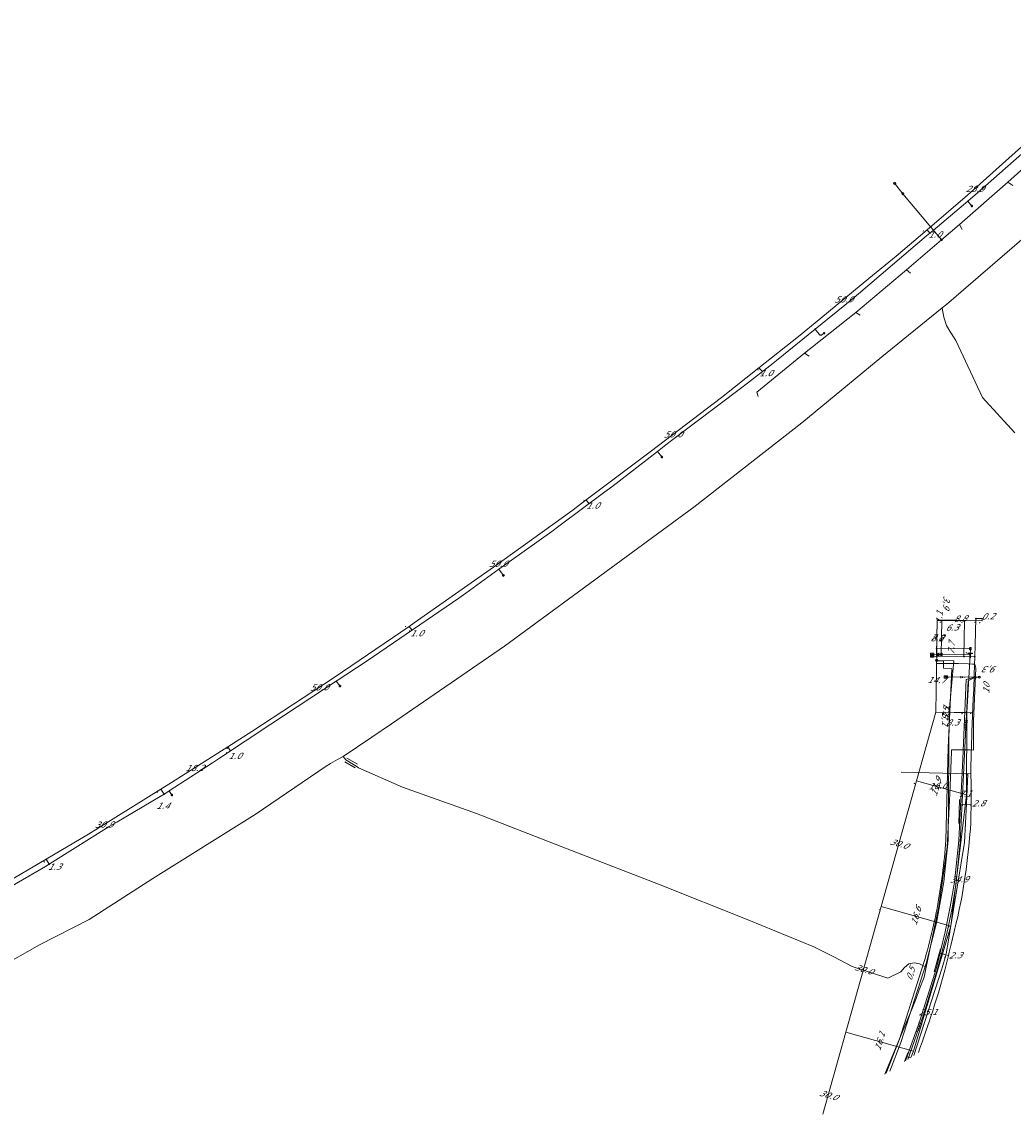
# Model space of a CAD drawing. Header units: metres. Extents: x 124576 to 133557, y 395865 to 402386.
# Tile 32 of 256: x 125584 to 125812, y 397308 to 397559. Entities that reach past the tile are written whole.
import ezdxf
from ezdxf.enums import TextEntityAlignment as Align

# ---------------------------------------------------------------- set-up
doc = ezdxf.new("R2010")
doc.units = ezdxf.units.M
doc.header["$MEASUREMENT"] = 0
for name, color, linetype, lineweight, true_color in [('LG_Datatransport_KPN_BV', 3, 'Continuous', 13, 0x00ff00), ('LG_Gas_Lage_Druk_Enexis_Netbeheer_BV', 7, 'Continuous', 13, 0xffdc7d), ('LG_Gas_Lage_Druk_P_Enexis_Netbeheer_BV', 7, 'Continuous', 13, 0xffdc7d), ('LG_Laag_Spanning_Enexis_Netbeheer_BV', 7, 'Continuous', 13, 0x960000), ('LG_Laag_Spanning_Gemeente_Tilburg_Ruimtelijke_Uitvoering', 7, 'Continuous', 13, 0x960000), ('LG_Riool_Onder_Druk_Gemeente_Tilburg_Ruimtelijke_Uitvoering', 7, 'Continuous', 13, 0x800080), ('LG_Riool_Vrij_Verval_Gemeente_Tilburg_Ruimtelijke_Uitvoering', 7, 'Continuous', 13, 0xca00a0), ('LG_unet-4_Brabant_Water', 5, 'Continuous', 13, 0x0000ff)]:
    doc.layers.add(name, color=color, linetype=linetype, lineweight=lineweight, true_color=true_color)
for name, color, linetype, lineweight in [('LG_Datatransport_P_KPN_BV', 7, 'Continuous', 0), ('LG_Laag_Spanning_P_Enexis_Netbeheer_BV', 7, 'Continuous', 0), ('LG_n00003_Spitters_Electrotechniek_BV', 7, 'Continuous', 13), ('LG_overig_P_Gemeente_Tilburg_Ruimtelijke_Uitvoering', 7, 'Continuous', 0), ('LG_Riool_Onder_Druk_P_Gemeente_Tilburg_Ruimtelijke_Uitvoering', 7, 'Continuous', 0), ('LG_Riool_Vrij_Verval_P_Gemeente_Tilburg_Ruimtelijke_Uitvoering', 7, 'Continuous', 0), ('MV_Datatransport', 7, 'Continuous', 0), ('MV_Gas_Lage_Druk', 7, 'Continuous', 0), ('MV_Gas_Lage_Druk_lijn', 7, 'Continuous', 0), ('MV_Gas_Lage_Druk_pijl', 7, 'Continuous', 0), ('MV_Laag_Spanning', 7, 'Continuous', 0), ('MV_Laag_Spanning_lijn', 7, 'Continuous', 0), ('MV_Laag_Spanning_pijl', 7, 'Continuous', 0), ('MV_unet-4', 7, 'Continuous', 0)]:
    doc.layers.add(name, color=color, linetype=linetype, lineweight=lineweight)
doc.styles.add('Klic_Annotatie', font='verdanai.ttf', dxfattribs={"oblique": 20, "height": 1.4})
doc.styles.add('Style-Arial Narrow', font='ARIALN.TTF')

# ---------------------------------------------------------------- blocks, each defined once
blk = doc.blocks.new('Mof')
at = {"layer": 'LG_Laag_Spanning_P_Enexis_Netbeheer_BV'}
h = blk.add_hatch(color=256, dxfattribs=at)
edge = h.paths.add_edge_path()
edge.add_arc((0, 0), 2, 0, 360)
blk = doc.blocks.new('DeliveryPoint')
at = {"layer": 'LG_Laag_Spanning_P_Enexis_Netbeheer_BV', "flags": 128}
blk.add_lwpolyline([(-3.7, -2.5), (3.8, -2.5), (3.8, 2.5), (-3.7, 2.5), (-3.7, -2.5)], close=True, dxfattribs=at)
blk.add_lwpolyline([(-3.7, 2.5), (-3.7, 2.2), (0, 0), (3.8, 2.2)], dxfattribs=at)
blk = doc.blocks.new('Streetlight')
at = {"layer": 'LG_Laag_Spanning_P_Enexis_Netbeheer_BV'}
for p, q in [((-1.8, 1.8), (-1.1, 1.1)), ((0, 2.5), (0, 1.5)), ((1.8, 1.8), (1.1, 1.1)), ((-1.1, -1.1), (-1.8, -1.8)), ((0, -1.5), (0, -2.5)), ((1.1, -1.1), (1.8, -1.8))]:
    blk.add_line(p, q, dxfattribs=at)
at = {"layer": 'LG_Laag_Spanning_P_Enexis_Netbeheer_BV', "flags": 128}
for points in [[(-2.5, 0), (-1.5, 0)], [(1.5, 0), (2.5, 0)]]:
    blk.add_lwpolyline(points, dxfattribs=at)
at = {"layer": 'LG_Laag_Spanning_P_Enexis_Netbeheer_BV'}
blk.add_circle((0, 0), 1.5, dxfattribs=at)
blk = doc.blocks.new('Eindkap')
at = {"layer": 'LG_Gas_Lage_Druk_P_Enexis_Netbeheer_BV', "flags": 128}
blk.add_lwpolyline([(-0.8, -2.5), (1.7, -2.5), (1.7, 2.5), (-0.8, 2.5), (-2, 1.2), (-2, -1.2), (-0.8, -2.5)], close=True, dxfattribs=at)
blk = doc.blocks.new('DeliveryPoint_1')
at = {"layer": 'LG_Gas_Lage_Druk_P_Enexis_Netbeheer_BV', "flags": 128}
blk.add_lwpolyline([(-3.8, -2.5), (3.8, -2.5), (3.8, 2.5), (-3.8, 2.5), (-3.8, -2.5)], close=True, dxfattribs=at)
blk.add_lwpolyline([(-3.8, 2.5), (-3.8, 2.2), (0, 0), (3.8, 2.2)], dxfattribs=at)
blk = doc.blocks.new('Aftakzadel')
at = {"layer": 'LG_Gas_Lage_Druk_P_Enexis_Netbeheer_BV', "flags": 128}
blk.add_lwpolyline([(3, 3.1, 0.414214), (1, 1.1), (1, -6.4), (-1, -6.4), (-1, 1.1, 0.414214), (-3, 3.1), (-5.5, 3.1), (-5.5, 4.1), (-3, 4.1, -0.414214), (0, 1.1, -0.414214), (3, 4.1), (5.5, 4.1), (5.5, 3.1), (3, 3.1)], format="xyb", close=True, dxfattribs=at)
blk = doc.blocks.new('Verloopstuk')
at = {"layer": 'LG_Gas_Lage_Druk_P_Enexis_Netbeheer_BV', "lineweight": 30, "flags": 128}
for points in [[(-3, 0), (-7.6, -2.3), (-7.6, 2.3), (-3, 0)], [(-3, 0), (1.6, -2.3), (1.5, 2.3), (-3, 0)]]:
    blk.add_lwpolyline(points, close=True, dxfattribs=at)
at = {"layer": 'LG_Gas_Lage_Druk_P_Enexis_Netbeheer_BV', "color": 7, "linetype": 'Continuous', "style": 'Style-Arial Narrow'}
blk.add_text('G', height=3.5, dxfattribs=at).set_placement((-3.1, 2.6), align=Align.MIDDLE_CENTER)
blk = doc.blocks.new('m_pijl')
at = {"layer": 'MV_Laag_Spanning_pijl'}
blk.add_hatch(color=7, dxfattribs=at).paths.add_polyline_path([(-1, -0.3), (-1, 0), (-1, 0.3), (0, 0)])
at = {"layer": 'MV_Laag_Spanning_pijl', "flags": 128}
blk.add_lwpolyline([(-1, 0), (-1, 0.3), (0, 0), (-1, -0.3), (-1, 0)], close=True, dxfattribs=at)
blk = doc.blocks.new('m_pijl_2')
at = {"layer": 'MV_Gas_Lage_Druk_pijl'}
blk.add_hatch(color=7, dxfattribs=at).paths.add_polyline_path([(-1, -0.3), (-1, 0), (-1, 0.3), (0, 0)])
at = {"layer": 'MV_Gas_Lage_Druk_pijl', "flags": 128}
blk.add_lwpolyline([(-1, 0), (-1, 0.3), (0, 0), (-1, -0.3), (-1, 0)], close=True, dxfattribs=at)
blk = doc.blocks.new('Onbekend')
at = {"layer": 'LG_Riool_Onder_Druk_P_Gemeente_Tilburg_Ruimtelijke_Uitvoering'}
blk.add_hatch(color=256, dxfattribs=at).paths.add_polyline_path([(-0.3, -1.1, -0.262633), (0.2, 0.2), (0.6, 0.5, 0.379827), (0.7, 1.3), (0.7, 1.3, 0.228508), (0, 1.5), (0, 1.5, 0.459053), (-0.8, 0.8), (-1.3, 0.9, -0.414214), (-0.1, 2, -0.243799), (1.1, 1.5, -0.379827), (0.9, 0.1), (0.5, -0.2, 0.262633), (0.2, -1.1), (-0.2, -1.1)])
blk.add_circle((0, 0), 2.5, dxfattribs=at)
at = {"layer": 'LG_Riool_Onder_Druk_P_Gemeente_Tilburg_Ruimtelijke_Uitvoering', "extrusion": (0, 0, -1)}
blk.add_solid([(0.3, -2.1), (-0.2, -2.1), (0.3, -1.5), (-0.2, -1.5)], dxfattribs=at)
blk = doc.blocks.new('PuntVanLevering')
at = {"layer": 'LG_Riool_Vrij_Verval_P_Gemeente_Tilburg_Ruimtelijke_Uitvoering', "flags": 128}
blk.add_lwpolyline([(-3.8, -2.5), (3.8, -2.5), (3.8, 2.5), (-3.8, 2.5), (-3.8, -2.5)], close=True, dxfattribs=at)
blk.add_lwpolyline([(-3.8, 2.5), (-3.8, 2.2), (0, 0), (3.8, 2.2)], dxfattribs=at)
blk = doc.blocks.new('Onbekend_2')
at = {"layer": 'LG_Riool_Vrij_Verval_P_Gemeente_Tilburg_Ruimtelijke_Uitvoering'}
blk.add_hatch(color=256, dxfattribs=at).paths.add_polyline_path([(-0.3, -1.1, -0.262633), (0.2, 0.2), (0.6, 0.5, 0.379827), (0.7, 1.3), (0.7, 1.3, 0.228508), (0, 1.5), (0, 1.5, 0.459053), (-0.8, 0.8), (-1.3, 0.9, -0.414214), (-0.1, 2, -0.243799), (1.1, 1.5, -0.379827), (0.9, 0.1), (0.5, -0.2, 0.262633), (0.2, -1.1), (-0.2, -1.1)])
blk.add_circle((0, 0), 2.5, dxfattribs=at)
at = {"layer": 'LG_Riool_Vrij_Verval_P_Gemeente_Tilburg_Ruimtelijke_Uitvoering', "extrusion": (0, 0, -1)}
blk.add_solid([(0.3, -2.1), (-0.2, -2.1), (0.3, -1.5), (-0.2, -1.5)], dxfattribs=at)
blk = doc.blocks.new('Onbekend_1')
at = {"layer": 'LG_overig_P_Gemeente_Tilburg_Ruimtelijke_Uitvoering'}
blk.add_hatch(color=256, dxfattribs=at).paths.add_polyline_path([(-0.3, -1.1, -0.262633), (0.2, 0.2), (0.6, 0.5, 0.379827), (0.7, 1.3), (0.7, 1.3, 0.228508), (0, 1.5), (0, 1.5, 0.459053), (-0.8, 0.8), (-1.3, 0.9, -0.414214), (-0.1, 2, -0.243799), (1.1, 1.5, -0.379827), (0.9, 0.1), (0.5, -0.2, 0.262633), (0.2, -1.1), (-0.2, -1.1)])
blk.add_circle((0, 0), 2.5, dxfattribs=at)
at = {"layer": 'LG_overig_P_Gemeente_Tilburg_Ruimtelijke_Uitvoering', "extrusion": (0, 0, -1)}
blk.add_solid([(0.3, -2.1), (-0.2, -2.1), (0.3, -1.5), (-0.2, -1.5)], dxfattribs=at)
blk = doc.blocks.new('Onbekend_3')
at = {"layer": 'LG_Datatransport_P_KPN_BV'}
blk.add_hatch(color=256, dxfattribs=at).paths.add_polyline_path([(-0.3, -1.1, -0.262633), (0.2, 0.2), (0.6, 0.5, 0.379827), (0.7, 1.3), (0.7, 1.3, 0.228508), (0, 1.5), (0, 1.5, 0.459053), (-0.8, 0.8), (-1.3, 0.9, -0.414214), (-0.1, 2, -0.243799), (1.1, 1.5, -0.379827), (0.9, 0.1), (0.5, -0.2, 0.262633), (0.2, -1.1), (-0.2, -1.1)])
blk.add_circle((0, 0), 2.5, dxfattribs=at)
at = {"layer": 'LG_Datatransport_P_KPN_BV', "extrusion": (0, 0, -1)}
blk.add_solid([(0.3, -2.1), (-0.2, -2.1), (0.3, -1.5), (-0.2, -1.5)], dxfattribs=at)

msp = doc.modelspace()

# ---------------------------------------------------------------- linework, layer by layer
at = {"layer": 'LG_Datatransport_KPN_BV', "flags": 128}
msp.add_lwpolyline([(125794.11, 397412.24), (125798.01, 397412.17), (125796.95, 397400.47), (125796.74, 397370.91), (125795.74, 397361.36), (125794.05, 397351.9), (125791.68, 397342.58), (125785.87, 397324.42), (125783.32, 397317.86)], dxfattribs=at)
at = {"layer": 'LG_Gas_Lage_Druk_Enexis_Netbeheer_BV'}
for p, q in [((125795.15, 397413.61), (125793.06, 397413.65)), ((125801.78, 397413.5), (125795.15, 397413.61))]:
    msp.add_line(p, q, dxfattribs=at)
at = {"layer": 'LG_Gas_Lage_Druk_Enexis_Netbeheer_BV', "flags": 128}
msp.add_lwpolyline([(125788.18, 397321), (125788.75, 397322.43), (125797.34, 397351.18), (125800.92, 397381.34), (125800.99, 397400.24), (125801.78, 397413.5), (125801.86, 397414.93)], dxfattribs=at)
at = {"layer": 'LG_Laag_Spanning_Enexis_Netbeheer_BV'}
for p, q in [((125801.24, 397517.77), (125802.17, 397516.66)), ((125729.96, 397460.29), (125730.95, 397459)), ((125693.51, 397433.18), (125694.53, 397431.76)), ((125800.35, 397413.12), (125793.05, 397413.24)), ((125802.85, 397413.08), (125800.35, 397413.12)), ((125656.12, 397407.45), (125656.96, 397406.37)), ((125617.73, 397382.24), (125618.35, 397381.29))]:
    msp.add_line(p, q, dxfattribs=at)
at = {"layer": 'LG_Laag_Spanning_Enexis_Netbeheer_BV', "flags": 128}
for points in [[(125616.54, 397381.48), (125617.39, 397382.02), (125617.73, 397382.24), (125627.65, 397388.69), (125629.32, 397389.79), (125641.1, 397397.56), (125656.12, 397407.45), (125663.02, 397412), (125664.68, 397413.12), (125684.28, 397426.57), (125685.91, 397427.72), (125693.51, 397433.18), (125705.66, 397441.9), (125707.27, 397443.08), (125717.82, 397450.95), (125719.42, 397452.16), (125729.96, 397460.29), (125731.88, 397461.78), (125733.47, 397462.99), (125749.03, 397474.76), (125750.61, 397475.98), (125755.74, 397479.97), (125757.3, 397481.21), (125766.18, 397488.4), (125774.61, 397495.22), (125776.15, 397496.5), (125791.79, 397509.79), (125792.55, 397510.44), (125793.32, 397511.08), (125801.24, 397517.77), (125801.87, 397518.3), (125801.24, 397517.77), (125801.87, 397518.3), (125803.38, 397519.6), (125813.65, 397528.65)], [(125792.55, 397510.44), (125793.32, 397511.08), (125801.24, 397517.77), (125801.87, 397518.3), (125803.38, 397519.6), (125813.65, 397528.65), (125814.39, 397529.31)], [(125792.55, 397510.44), (125793.32, 397511.08), (125801.24, 397517.77), (125801.87, 397518.3), (125803.38, 397519.6), (125813.65, 397528.65)], [(125590.14, 397365.41), (125590.99, 397365.93), (125603.97, 397374.06), (125605.68, 397375.1), (125615.69, 397380.97), (125616.54, 397381.48), (125617.39, 397382.02), (125617.73, 397382.24), (125627.65, 397388.69), (125617.73, 397382.24), (125627.65, 397388.69), (125629.32, 397389.79), (125641.1, 397397.56), (125656.12, 397407.45), (125663.02, 397412), (125656.12, 397407.45), (125663.02, 397412), (125664.68, 397413.12), (125684.28, 397426.57), (125685.91, 397427.72), (125693.51, 397433.18), (125705.66, 397441.9), (125693.51, 397433.18), (125705.66, 397441.9), (125707.27, 397443.08), (125717.82, 397450.95), (125719.42, 397452.16), (125729.96, 397460.29), (125731.88, 397461.78), (125729.96, 397460.29), (125731.88, 397461.78), (125733.47, 397462.99), (125749.03, 397474.76), (125750.61, 397475.98), (125755.74, 397479.97), (125757.3, 397481.21), (125766.18, 397488.4), (125774.61, 397495.22), (125766.18, 397488.4), (125774.61, 397495.22), (125776.15, 397496.5), (125791.79, 397509.79), (125792.55, 397510.44)], [(125616.54, 397381.48), (125617.39, 397382.02), (125617.73, 397382.24), (125627.65, 397388.69), (125629.32, 397389.79), (125641.1, 397397.56), (125656.12, 397407.45), (125663.02, 397412), (125664.68, 397413.12), (125684.28, 397426.57), (125685.91, 397427.72), (125693.51, 397433.18), (125705.66, 397441.9), (125707.27, 397443.08), (125717.82, 397450.95), (125719.42, 397452.16), (125729.96, 397460.29), (125731.88, 397461.78), (125733.47, 397462.99), (125749.03, 397474.76), (125750.61, 397475.98), (125755.74, 397479.97), (125757.3, 397481.21), (125766.18, 397488.4), (125774.61, 397495.22), (125776.15, 397496.5), (125791.79, 397509.79), (125792.55, 397510.44)], [(125766.18, 397488.4), (125766.74, 397487.69), (125767.17, 397487.13)], [(125767.17, 397487.13), (125767.2, 397487.09), (125767.26, 397487.04), (125767.34, 397487.01), (125767.6, 397487.03), (125767.79, 397487.12), (125768.24, 397487.45)], [(125789.91, 397322.11), (125790.26, 397323.09), (125790.75, 397324.47), (125791.23, 397325.85), (125791.7, 397327.22), (125792.37, 397329.19), (125792.77, 397330.43), (125793.19, 397331.71), (125793.61, 397333.04), (125794.48, 397335.81), (125795.97, 397341.05), (125796.27, 397342.24), (125796.79, 397344.43), (125796.98, 397345.22), (125797.35, 397346.74), (125798.13, 397349.93), (125798.53, 397351.61), (125798.95, 397353.34), (125799.3, 397355.01), (125799.62, 397356.64), (125799.92, 397358.24), (125800.19, 397359.81), (125800.44, 397361.34), (125800.87, 397364.22), (125801.05, 397365.6), (125801.21, 397366.93), (125801.34, 397368.22), (125801.49, 397369.57), (125801.74, 397372.22), (125801.85, 397373.53), (125801.95, 397374.83), (125802.05, 397380.49), (125802.03, 397382.67), (125802.01, 397383.81), (125801.95, 397386.2), (125801.96, 397386.96), (125801.97, 397387.75), (125801.98, 397388.56), (125802, 397389.4), (125802.04, 397391.15), (125802.07, 397392.06), (125802.1, 397393), (125802.17, 397394.95), (125802.2, 397395.84), (125802.34, 397399.55), (125802.51, 397403.5), (125802.6, 397405.57), (125802.64, 397406.71), (125802.68, 397407.89), (125802.72, 397409.11), (125802.85, 397413.08), (125802.94, 397415.8), (125803.12, 397421.86)], [(125789.91, 397322.11), (125790.26, 397323.09), (125790.75, 397324.47), (125791.23, 397325.85), (125791.7, 397327.22), (125792.37, 397329.19), (125792.77, 397330.43), (125793.19, 397331.71), (125793.61, 397333.04), (125794.48, 397335.81), (125795.97, 397341.05), (125796.27, 397342.24), (125796.79, 397344.43), (125796.98, 397345.22), (125797.35, 397346.74), (125798.13, 397349.93), (125798.53, 397351.61), (125798.95, 397353.34), (125799.3, 397355.01), (125799.62, 397356.64), (125799.92, 397358.24), (125800.19, 397359.81), (125800.44, 397361.34), (125800.87, 397364.22), (125801.05, 397365.6), (125801.21, 397366.93), (125801.34, 397368.22), (125801.49, 397369.57), (125801.74, 397372.22), (125801.85, 397373.53), (125801.95, 397374.83), (125802.05, 397380.49), (125802.03, 397382.67), (125802.01, 397383.81), (125801.95, 397386.2), (125801.96, 397386.96), (125801.97, 397387.75), (125801.98, 397388.56), (125802, 397389.4), (125802.04, 397391.15), (125802.07, 397392.06), (125802.1, 397393), (125802.17, 397394.95), (125802.2, 397395.84), (125802.34, 397399.55), (125802.51, 397403.5), (125802.6, 397405.57), (125802.64, 397406.71), (125802.68, 397407.89), (125802.72, 397409.11), (125802.85, 397413.08), (125802.94, 397415.8), (125803.12, 397421.86)], [(125789.91, 397322.11), (125790.26, 397323.09), (125790.75, 397324.47), (125791.23, 397325.85), (125791.7, 397327.22), (125792.37, 397329.19), (125792.77, 397330.43), (125793.19, 397331.71), (125793.61, 397333.04), (125794.48, 397335.81), (125795.97, 397341.05), (125796.27, 397342.24), (125796.79, 397344.43), (125796.98, 397345.22), (125797.35, 397346.74), (125798.13, 397349.93), (125798.53, 397351.61), (125798.95, 397353.34), (125799.3, 397355.01), (125799.62, 397356.64), (125799.92, 397358.24), (125800.19, 397359.81), (125800.44, 397361.34), (125800.87, 397364.22), (125801.05, 397365.6), (125801.21, 397366.93), (125801.34, 397368.22), (125801.49, 397369.57), (125801.74, 397372.22), (125801.85, 397373.53), (125801.95, 397374.83), (125802.05, 397380.49), (125802.03, 397382.67), (125802.01, 397383.81), (125801.95, 397386.2), (125801.96, 397386.96), (125801.97, 397387.75), (125801.98, 397388.56), (125802, 397389.4), (125802.04, 397391.15), (125802.07, 397392.06), (125802.1, 397393), (125802.17, 397394.95), (125802.2, 397395.84), (125802.34, 397399.55), (125802.51, 397403.5), (125802.6, 397405.57), (125802.64, 397406.71), (125802.68, 397407.89), (125802.72, 397409.11), (125802.85, 397413.08), (125802.94, 397415.8), (125803.12, 397421.86)], [(125501.99, 397316.79), (125502.8, 397317.21), (125502.87, 397317.25), (125511.68, 397321.93), (125518.92, 397325.78), (125520.68, 397326.72), (125520.76, 397326.77), (125529.76, 397331.59), (125538.84, 397336.46), (125547.53, 397341.12), (125552.82, 397343.95), (125554.56, 397344.92), (125557.21, 397346.43), (125563.85, 397350.22), (125573.09, 397355.49), (125574.82, 397356.49), (125578.69, 397358.74), (125589.28, 397364.9), (125590.14, 397365.41), (125590.99, 397365.93), (125603.97, 397374.06), (125605.68, 397375.1), (125615.69, 397380.97), (125616.54, 397381.48)], [(125590.14, 397365.41), (125590.99, 397365.93), (125603.97, 397374.06), (125605.68, 397375.1), (125615.69, 397380.97), (125616.54, 397381.48)], [(125501.99, 397316.79), (125502.8, 397317.21), (125502.87, 397317.25), (125511.68, 397321.93), (125518.92, 397325.78), (125520.68, 397326.72), (125520.76, 397326.77), (125529.76, 397331.59), (125538.84, 397336.46), (125547.53, 397341.12), (125552.82, 397343.95), (125554.56, 397344.92), (125557.21, 397346.43), (125563.85, 397350.22), (125573.09, 397355.49), (125574.82, 397356.49), (125578.69, 397358.74), (125589.28, 397364.9), (125590.14, 397365.41)], [(125501.99, 397316.79), (125502.8, 397317.21), (125502.87, 397317.25), (125511.68, 397321.93), (125518.92, 397325.78), (125520.68, 397326.72), (125520.76, 397326.77), (125529.76, 397331.59), (125538.84, 397336.46), (125547.53, 397341.12), (125552.82, 397343.95), (125554.56, 397344.92), (125557.21, 397346.43), (125563.85, 397350.22), (125573.09, 397355.49), (125574.82, 397356.49), (125578.69, 397358.74), (125589.28, 397364.9), (125590.14, 397365.41)]]:
    msp.add_lwpolyline(points, dxfattribs=at)
at = {"layer": 'LG_Laag_Spanning_Gemeente_Tilburg_Ruimtelijke_Uitvoering', "flags": 128}
msp.add_lwpolyline([(125802.91, 397408.36), (125800.89, 397407.87), (125800.1, 397389.63), (125799.21, 397370.85), (125798.16, 397361.28), (125797.2, 397355.6), (125796.08, 397349.86), (125794.04, 397341.61), (125790.21, 397329.39), (125786.95, 397320.2)], dxfattribs=at)
at = {"layer": 'LG_n00003_Spitters_Electrotechniek_BV'}
for p, q in [((125796.32, 397494.03), (125814.19, 397509.48)), ((125796.32, 397494.03), (125814.19, 397509.48)), ((125781.47, 397482.02), (125795.37, 397493.27)), ((125781.47, 397482.02), (125795.37, 397493.27)), ((125781.47, 397482.02), (125795.37, 397493.27)), ((125795.37, 397493.27), (125796.32, 397494.03)), ((125795.37, 397493.27), (125796.32, 397494.03)), ((125795.37, 397493.27), (125795.38, 397493.18)), ((125795.38, 397493.18), (125795.71, 397491.17)), ((125795.71, 397491.17), (125796.38, 397489.24)), ((125796.38, 397489.24), (125797.37, 397487.52)), ((125797.37, 397487.52), (125797.41, 397487.46)), ((125797.41, 397487.46), (125798.49, 397485.76)), ((125798.49, 397485.76), (125804.59, 397472.68)), ((125763.11, 397466.82), (125781.47, 397482.02)), ((125763.11, 397466.82), (125781.47, 397482.02)), ((125763.11, 397466.82), (125781.47, 397482.02)), ((125804.59, 397472.68), (125812.05, 397464.58)), ((125738.28, 397447.43), (125763.11, 397466.82)), ((125738.28, 397447.43), (125763.11, 397466.82)), ((125738.28, 397447.43), (125763.11, 397466.82)), ((125720.41, 397434.33), (125738.28, 397447.43)), ((125720.41, 397434.33), (125738.28, 397447.43)), ((125720.41, 397434.33), (125738.28, 397447.43)), ((125694.79, 397415.55), (125720.41, 397434.33)), ((125694.79, 397415.55), (125720.41, 397434.33)), ((125694.79, 397415.55), (125720.41, 397434.33)), ((125668.82, 397397.64), (125694.79, 397415.55)), ((125668.82, 397397.64), (125694.79, 397415.55)), ((125668.82, 397397.64), (125694.79, 397415.55)), ((125794.58, 397411.51), (125794.03, 397411.52)), ((125798.59, 397411.56), (125794.58, 397411.51)), ((125798.69, 397411.55), (125798.59, 397411.56)), ((125799.1, 397411.5), (125798.69, 397411.55)), ((125801.33, 397411.44), (125799.1, 397411.5)), ((125802.29, 397411.38), (125801.33, 397411.44)), ((125802.9, 397411.41), (125802.29, 397411.38)), ((125802.56, 397398.27), (125803.06, 397410.43)), ((125803.06, 397410.43), (125802.9, 397411.41)), ((125664.31, 397394.6), (125668.82, 397397.64)), ((125664.31, 397394.6), (125668.82, 397397.64)), ((125664.31, 397394.6), (125668.82, 397397.64)), ((125802.52, 397391.62), (125802.56, 397398.27)), ((125657.68, 397390.13), (125664.31, 397394.6)), ((125657.68, 397390.13), (125664.31, 397394.6)), ((125664.31, 397394.6), (125657.68, 397390.13)), ((125797.49, 397391.22), (125797.51, 397391.72)), ((125797.51, 397391.72), (125797.62, 397391.71)), ((125797.62, 397391.71), (125798.07, 397391.69)), ((125798.07, 397391.69), (125801.81, 397391.69)), ((125801.81, 397391.69), (125802.52, 397391.62)), ((125654.79, 397388.51), (125656.43, 397389.5)), ((125654.79, 397388.51), (125656.43, 397389.5)), ((125654.79, 397388.51), (125656.43, 397389.5)), ((125656.43, 397389.5), (125654.79, 397388.51)), ((125656.43, 397389.5), (125657.68, 397390.13)), ((125656.43, 397389.5), (125657.68, 397390.13)), ((125657.68, 397390.13), (125656.43, 397389.5)), ((125657.68, 397390.13), (125658.31, 397389.37)), ((125658.31, 397389.37), (125657.68, 397390.13)), ((125658.31, 397389.37), (125660.72, 397387.97)), ((125660.72, 397387.97), (125658.31, 397389.37)), ((125660.97, 397388.4), (125658.56, 397389.8)), ((125797.14, 397381.6), (125797.49, 397391.22)), ((125637.48, 397376.82), (125653.82, 397387.92)), ((125653.82, 397387.92), (125637.48, 397376.82)), ((125653.82, 397387.92), (125654.79, 397388.51)), ((125653.82, 397387.92), (125654.79, 397388.51)), ((125654.79, 397388.51), (125653.82, 397387.92)), ((125660.47, 397387.53), (125658.06, 397388.94)), ((125660.72, 397387.97), (125661.25, 397387.52)), ((125661.25, 397387.52), (125660.72, 397387.97)), ((125661.25, 397387.52), (125671.34, 397383.08)), ((125671.34, 397383.08), (125661.25, 397387.52)), ((125671.34, 397383.08), (125688.38, 397377.09)), ((125688.38, 397377.09), (125671.34, 397383.08)), ((125796.47, 397369.31), (125797.14, 397381.6)), ((125613.93, 397362.13), (125637.48, 397376.82)), ((125637.48, 397376.82), (125613.93, 397362.13)), ((125688.38, 397377.09), (125707.82, 397369.5)), ((125707.82, 397369.5), (125688.38, 397377.09)), ((125707.82, 397369.5), (125730.2, 397360.8)), ((125730.2, 397360.8), (125707.82, 397369.5)), ((125794.62, 397355.7), (125796.47, 397369.31)), ((125599.3, 397352.71), (125613.93, 397362.13)), ((125613.93, 397362.13), (125599.3, 397352.71)), ((125730.2, 397360.8), (125750.9, 397352.53)), ((125750.9, 397352.53), (125730.2, 397360.8)), ((125791.71, 397341.76), (125794.62, 397355.7)), ((125587.95, 397346.89), (125599.3, 397352.71)), ((125599.3, 397352.71), (125587.95, 397346.89)), ((125750.9, 397352.53), (125765.89, 397346.39)), ((125765.89, 397346.39), (125750.9, 397352.53)), ((125578.46, 397341.5), (125587.95, 397346.89)), ((125587.95, 397346.89), (125578.46, 397341.5)), ((125765.89, 397346.39), (125770.43, 397344.11)), ((125770.43, 397344.11), (125765.89, 397346.39)), ((125770.43, 397344.11), (125774.69, 397341.91)), ((125774.69, 397341.91), (125770.43, 397344.11)), ((125774.69, 397341.91), (125782.88, 397339.21)), ((125782.88, 397339.21), (125774.69, 397341.91)), ((125785.82, 397340.7), (125786.7, 397341.67)), ((125786.7, 397341.67), (125785.82, 397340.7)), ((125786.7, 397341.67), (125787.67, 397342.5)), ((125787.67, 397342.5), (125786.7, 397341.67)), ((125787.67, 397342.5), (125788.97, 397342.71)), ((125788.97, 397342.71), (125787.67, 397342.5)), ((125788.97, 397342.71), (125790.11, 397342.47)), ((125790.11, 397342.47), (125788.97, 397342.71)), ((125790.11, 397342.47), (125791.56, 397341.82)), ((125791.56, 397341.82), (125790.11, 397342.47)), ((125791.71, 397341.76), (125791.23, 397339.47)), ((125791.23, 397339.47), (125791.71, 397341.76)), ((125791.23, 397339.47), (125791.71, 397341.76)), ((125791.56, 397341.82), (125791.71, 397341.76)), ((125791.71, 397341.76), (125791.56, 397341.82)), ((125782.88, 397339.21), (125785.82, 397340.7)), ((125785.82, 397340.7), (125782.88, 397339.21)), ((125791.23, 397339.47), (125790.09, 397336.52)), ((125790.09, 397336.52), (125791.23, 397339.47)), ((125790.09, 397336.52), (125791.23, 397339.47)), ((125790.09, 397336.52), (125789.42, 397334.51)), ((125789.42, 397334.51), (125790.09, 397336.52)), ((125789.42, 397334.51), (125790.09, 397336.52)), ((125789.42, 397334.51), (125788.58, 397332.61)), ((125788.58, 397332.61), (125789.42, 397334.51)), ((125788.58, 397332.61), (125789.42, 397334.51)), ((125788.58, 397332.61), (125782.18, 397317.12)), ((125782.18, 397317.12), (125788.58, 397332.61)), ((125782.18, 397317.12), (125788.58, 397332.61))]:
    msp.add_line(p, q, dxfattribs=at)
at = {"layer": 'LG_Riool_Onder_Druk_Gemeente_Tilburg_Ruimtelijke_Uitvoering'}
for p, q in [((125802.91, 397408.36), (125796.28, 397408.43)), ((125799.64, 397408.61), (125799.63, 397408.16)), ((125800.04, 397408.53), (125800.03, 397408.23)), ((125800.44, 397408.44), (125800.43, 397408.3)), ((125801.29, 397398.34), (125800.42, 397398.38)), ((125801.21, 397397.95), (125800.47, 397397.98)), ((125801.13, 397397.55), (125800.51, 397397.58)), ((125801.05, 397397.15), (125800.56, 397397.18)), ((125800.96, 397396.75), (125800.6, 397396.77)), ((125800.89, 397396.36), (125800.65, 397396.37)), ((125800.79, 397395.96), (125800.69, 397395.97)), ((125790.76, 397328.64), (125789.94, 397328.93)), ((125789.6, 397326.5), (125789.5, 397326.54)), ((125789.8, 397326.85), (125789.57, 397326.93)), ((125789.99, 397327.21), (125789.65, 397327.33)), ((125790.18, 397327.57), (125789.72, 397327.73)), ((125790.38, 397327.93), (125789.79, 397328.13)), ((125790.57, 397328.28), (125789.87, 397328.53))]:
    msp.add_line(p, q, dxfattribs=at)
at = {"layer": 'LG_Riool_Onder_Druk_Gemeente_Tilburg_Ruimtelijke_Uitvoering', "flags": 128}
for points in [[(125802.91, 397408.36), (125800.89, 397407.87), (125800.1, 397389.63), (125799.21, 397370.85), (125798.16, 397361.28), (125797.2, 397355.6), (125796.08, 397349.86), (125794.04, 397341.61), (125790.21, 397329.39), (125786.95, 397320.2)], [(125802.91, 397408.36), (125800.89, 397407.87), (125800.1, 397389.63), (125799.21, 397370.85), (125798.16, 397361.28), (125797.2, 397355.6), (125796.08, 397349.86), (125794.04, 397341.61), (125790.21, 397329.39), (125786.95, 397320.2)], [(125802.91, 397408.36), (125801.3, 397407.52), (125800.41, 397389.05), (125799.52, 397370.41), (125798.56, 397361.14), (125797.63, 397355.33), (125796.41, 397349.44), (125794.2, 397341.07), (125792.4, 397335.04), (125790.98, 397330.58), (125787.47, 397320.54)], [(125803.91, 397408.38), (125802.91, 397408.36), (125801.3, 397407.52), (125800.41, 397389.05), (125799.52, 397370.41), (125798.56, 397361.14), (125797.63, 397355.33), (125796.41, 397349.44), (125794.2, 397341.07), (125792.4, 397335.04), (125790.98, 397330.58), (125787.48, 397320.54)]]:
    msp.add_lwpolyline(points, dxfattribs=at)
at = {"layer": 'LG_Riool_Vrij_Verval_Gemeente_Tilburg_Ruimtelijke_Uitvoering'}
for p, q in [((125811.58, 397521.4), (125810.41, 397522.16)), ((125786.32, 397519.5), (125784.43, 397521.9)), ((125795.2, 397508.91), (125786.32, 397519.5)), ((125799.92, 397511.25), (125799.36, 397512.43)), ((125795.2, 397508.91), (125787.14, 397502.01)), ((125787.14, 397502.01), (125775.51, 397492.2)), ((125787.14, 397502.01), (125788.06, 397501.24)), ((125775.51, 397492.2), (125763.72, 397482.85)), ((125775.51, 397492.2), (125776.49, 397491.62)), ((125763.72, 397482.85), (125752.75, 397473.87)), ((125763.72, 397482.85), (125764.76, 397482.14)), ((125752.75, 397473.87), (125753.1, 397472.87)), ((125796.21, 397408.43), (125803.91, 397408.38))]:
    msp.add_line(p, q, dxfattribs=at)
at = {"layer": 'LG_Riool_Vrij_Verval_Gemeente_Tilburg_Ruimtelijke_Uitvoering', "flags": 128}
msp.add_lwpolyline([(125847.9, 397559.01), (125843.78, 397554.48), (125832.67, 397543.1), (125822.23, 397532.73), (125810.41, 397522.16), (125799.36, 397512.42), (125795.2, 397508.91)], dxfattribs=at)
at = {"layer": 'LG_unet-4_Brabant_Water', "flags": 128}
for points in [[(125794.1, 397412.17), (125795.7, 397412.14), (125795.67, 397410.44), (125797.58, 397410.32)], [(125797.58, 397410.32), (125796.72, 397392.2), (125796.19, 397370.9), (125796.12, 397369.92), (125796.04, 397368.93), (125795.95, 397367.95), (125795.86, 397366.97), (125795.76, 397365.99), (125795.65, 397365.01), (125795.54, 397364.03), (125795.42, 397363.05), (125795.29, 397362.07), (125795.15, 397361.09), (125795, 397360.12), (125794.85, 397359.14), (125794.69, 397358.17), (125794.53, 397357.19), (125794.35, 397356.22), (125794.17, 397355.25), (125793.98, 397354.28), (125793.79, 397353.32), (125793.58, 397352.35), (125793.37, 397351.39), (125793.16, 397350.43), (125792.93, 397349.46), (125792.7, 397348.51), (125792.46, 397347.55), (125792.22, 397346.59), (125791.96, 397345.64), (125791.7, 397344.69), (125791.43, 397343.74), (125791.16, 397342.79), (125785.55, 397325.16), (125782.51, 397317.34)]]:
    msp.add_lwpolyline(points, dxfattribs=at)
at = {"layer": 'MV_Gas_Lage_Druk_lijn'}
for p, q in [((125795.28, 397421.41), (125795.15, 397413.61)), ((125789.46, 397384.55), (125793.9, 397400.37))]:
    msp.add_line(p, q, dxfattribs=at)
at = {"layer": 'MV_Gas_Lage_Druk_pijl'}
for p, q in [((125794.18, 397421.43), (125794.06, 397413.63)), ((125794.18, 397421.43), (125795.28, 397421.41)), ((125793.9, 397400.37), (125794.16, 397415.07)), ((125794.16, 397415.07), (125801.86, 397414.93)), ((125793.9, 397400.37), (125800.99, 397400.24)), ((125781.35, 397355.67), (125789.46, 397384.55)), ((125789.46, 397384.55), (125800.92, 397381.34)), ((125773.25, 397326.78), (125781.35, 397355.67)), ((125781.35, 397355.67), (125797.34, 397351.18)), ((125767.96, 397307.95), (125773.25, 397326.78)), ((125773.25, 397326.78), (125788.75, 397322.43))]:
    msp.add_line(p, q, dxfattribs=at)
at = {"layer": 'MV_Laag_Spanning_lijn'}
for p, q in [((125803.16, 397421.89), (125804.59, 397421.84)), ((125800.49, 397421.32), (125800.35, 397413.12)), ((125803.08, 397421.39), (125804.58, 397421.36)), ((125799.32, 397380.29), (125799.18, 397374.79)), ((125794.98, 397345.96), (125793.55, 397340.65)), ((125787.44, 397322.05), (125786.71, 397320.05))]:
    msp.add_line(p, q, dxfattribs=at)
at = {"layer": 'MV_Laag_Spanning_pijl'}
for p, q in [((125792.55, 397510.44), (125791.88, 397511.23)), ((125804.55, 397421.34), (125804.55, 397421.82)), ((125672.86, 397420.05), (125673.49, 397419.27)), ((125794.18, 397421.43), (125794.05, 397413.23)), ((125794.18, 397421.43), (125800.49, 397421.32)), ((125794.28, 397421.54), (125803.08, 397421.39)), ((125793.9, 397400.37), (125802.32, 397400.22)), ((125785.93, 397386.55), (125801.93, 397386.2)), ((125800.95, 397379.27), (125801.28, 397386.16)), ((125616.54, 397381.48), (125615.82, 397382.65)), ((125799.36, 397379.19), (125802.05, 397379.06)), ((125590.14, 397365.41), (125589.45, 397366.57)), ((125794.75, 397344.99), (125796.79, 397344.45)), ((125787.12, 397321.2), (125787.99, 397320.88))]:
    msp.add_line(p, q, dxfattribs=at)
at = {"layer": 'MV_Laag_Spanning_pijl', "flags": 128}
for points in [[(125791.88, 397511.23), (125801.19, 397519.16), (125813.57, 397530.28)], [(125791.88, 397511.23), (125784.76, 397505.18), (125778.49, 397500), (125767.49, 397490.92), (125762.31, 397486.7), (125753.24, 397479.51)], [(125753.24, 397479.51), (125744.63, 397472.69), (125728.22, 397460.2), (125713.53, 397449.13)], [(125753.24, 397479.51), (125753.94, 397478.8), (125754.12, 397478.63)], [(125713.53, 397449.13), (125710.23, 397446.65), (125692.24, 397433.69), (125674.01, 397420.84), (125672.86, 397420.05)], [(125713.53, 397449.13), (125714.13, 397448.33), (125714.19, 397448.24)], [(125672.86, 397420.05), (125655.62, 397408.31), (125636.73, 397395.91), (125631.2, 397392.4)], [(125631.2, 397392.4), (125618.29, 397384.18), (125615.82, 397382.65)], [(125631.2, 397392.4), (125631.74, 397391.55), (125631.82, 397391.43)], [(125589.45, 397366.57), (125599.17, 397372.32), (125615.82, 397382.65)], [(125796.27, 397344.72), (125800.52, 397370.36), (125800.95, 397379.27)], [(125589.45, 397366.57), (125579.57, 397360.72), (125556.13, 397347.16), (125546.11, 397341.64)], [(125788.86, 397321.43), (125795.39, 397341.58), (125796.22, 397344.53)]]:
    msp.add_lwpolyline(points, dxfattribs=at)

# ---------------------------------------------------------------- block references
at = {"layer": 'LG_Datatransport_P_KPN_BV', "xscale": 0.1, "yscale": 0.1, "zscale": 0.1}
msp.add_blockref('Onbekend_3', (125794.11, 397412.24), dxfattribs=at)
at = {"layer": 'LG_Gas_Lage_Druk_P_Enexis_Netbeheer_BV', "xscale": 0.1, "yscale": 0.1, "zscale": 0.1}
for name, p, rotation in [('Eindkap', (125801.86, 397414.93), 3), ('DeliveryPoint_1', (125793.06, 397413.65), 181), ('Aftakzadel', (125801.78, 397413.5), 1)]:
    msp.add_blockref(name, p, dxfattribs=dict(at, rotation=rotation))
at = {"layer": 'LG_Gas_Lage_Druk_P_Enexis_Netbeheer_BV', "color": 7, "linetype": 'Continuous', "xscale": 0.1, "yscale": 0.1, "zscale": 0.1, "rotation": 1}
msp.add_blockref('Verloopstuk', (125795.15, 397413.61), dxfattribs=at)
at = {"layer": 'LG_Laag_Spanning_P_Enexis_Netbeheer_BV', "xscale": 0.1, "yscale": 0.1, "zscale": 0.1}
for name, p in [('Mof', (125801.24, 397517.77)), ('Mof', (125766.18, 397488.4)), ('Mof', (125767.17, 397487.13)), ('Streetlight', (125768.24, 397487.45)), ('Mof', (125729.96, 397460.29)), ('Mof', (125693.51, 397433.18)), ('Mof', (125800.35, 397413.12)), ('Mof', (125802.85, 397413.08)), ('Mof', (125656.12, 397407.45)), ('Mof', (125617.73, 397382.24))]:
    msp.add_blockref(name, p, dxfattribs=at)
at = {"layer": 'LG_Laag_Spanning_P_Enexis_Netbeheer_BV'}
for name, p, xscale, yscale, zscale, rotation in [('Streetlight', (125802.17, 397516.66), 0.1, 0.1, 0.1, 50), ('Mof', (125792.55, 397510.44), 0.1, 0.1, 0.1, 359), ('Streetlight', (125730.95, 397459), 0.1, 0.1, 0.1, 52.00000000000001), ('Streetlight', (125694.53, 397431.76), 0.1, 0.1, 0.1, 54.00000000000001), ('Mof', (125803.12, 397421.86), 0.09999999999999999, 0.09999999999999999, 0.09999999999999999, 354.0000000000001), ('Mof', (125803.12, 397421.86), 0.09999999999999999, 0.09999999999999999, 0.09999999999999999, 354.0000000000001), ('DeliveryPoint', (125793.05, 397413.24), 0.1, 0.1, 0.1, 181), ('Streetlight', (125656.96, 397406.37), 0.1, 0.1, 0.1, 52.00000000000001), ('Mof', (125616.54, 397381.48), 0.1, 0.1, 0.1, 359), ('Streetlight', (125618.35, 397381.29), 0.1, 0.1, 0.1, 56.99999999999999), ('Mof', (125590.14, 397365.41), 0.1, 0.1, 0.1, 359)]:
    msp.add_blockref(name, p, dxfattribs=dict(at, xscale=xscale, yscale=yscale, zscale=zscale, rotation=rotation))
at = {"layer": 'LG_overig_P_Gemeente_Tilburg_Ruimtelijke_Uitvoering', "xscale": 0.1, "yscale": 0.1, "zscale": 0.1}
msp.add_blockref('Onbekend_1', (125802.91, 397408.36), dxfattribs=at)
at = {"layer": 'LG_Riool_Onder_Druk_P_Gemeente_Tilburg_Ruimtelijke_Uitvoering', "xscale": 0.1, "yscale": 0.1, "zscale": 0.1}
msp.add_blockref('Onbekend', (125803.91, 397408.38), dxfattribs=at)
at = {"layer": 'LG_Riool_Vrij_Verval_P_Gemeente_Tilburg_Ruimtelijke_Uitvoering', "xscale": 0.1, "yscale": 0.1, "zscale": 0.1}
for name, p in [('Onbekend_2', (125784.43, 397521.9)), ('Onbekend_2', (125786.32, 397519.5)), ('Onbekend_2', (125795.2, 397508.91)), ('PuntVanLevering', (125796.21, 397408.43))]:
    msp.add_blockref(name, p, dxfattribs=at)
at = {"layer": 'MV_Gas_Lage_Druk_pijl', "xscale": 0.1, "yscale": 0.1, "zscale": 0.1}
msp.add_blockref('m_pijl_2', (125795, 397421), dxfattribs=at)
for p, rotation in [((125794, 397415), 87.99999999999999), ((125794, 397413), 270), ((125801, 397414), 359), ((125800, 397400), 359), ((125789, 397384), 74), ((125800, 397381), 345), ((125781, 397355), 74), ((125797, 397351), 345), ((125773, 397326), 74), ((125788, 397322), 345)]:
    msp.add_blockref('m_pijl_2', p, dxfattribs=dict(at, rotation=rotation))
at = {"layer": 'MV_Laag_Spanning_pijl'}
for p, xscale, yscale, zscale, rotation in [((125791, 397511), 0.1, 0.1, 0.1, 130), ((125753, 397479), 0.1, 0.1, 0.1, 219), ((125754, 397478), 0.1, 0.1, 0.1, 315), ((125713, 397449), 0.1, 0.1, 0.1, 218), ((125714, 397448), 0.1, 0.1, 0.1, 307), ((125672, 397420), 0.1, 0.1, 0.1, 215), ((125804, 397421), 0.1, 0.1, 0.1, 89), ((125673, 397419), 0.1, 0.1, 0.1, 309), ((125794, 397413), 0.1, 0.1, 0.1, 270), ((125802, 397400), 0.1, 0.1, 0.1, 359), ((125631, 397392), 0.1, 0.1, 0.1, 213), ((125631, 397391), 0.1, 0.1, 0.1, 304), ((125801, 397386), 0.1, 0.1, 0.1, 359), ((125801, 397386), 0.1, 0.1, 0.1, 87), ((125615, 397382), 0.1, 0.1, 0.1, 30.99999999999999), ((125615, 397382), 0.09999999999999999, 0.09999999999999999, 0.09999999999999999, 121), ((125615, 397382), 0.1, 0.1, 0.1, 212), ((125802, 397379), 0.1, 0.1, 0.1, 358), ((125800, 397379), 0.1, 0.1, 0.1, 87), ((125589, 397366), 0.09999999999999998, 0.09999999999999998, 0.09999999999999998, 120), ((125796, 397344), 0.1, 0.1, 0.1, 345), ((125796, 397344), 0.1, 0.1, 0.1, 74)]:
    msp.add_blockref('m_pijl', p, dxfattribs=dict(at, xscale=xscale, yscale=yscale, zscale=zscale, rotation=rotation))
at = {"layer": 'MV_Laag_Spanning_pijl', "xscale": 0.1, "yscale": 0.1, "zscale": 0.1}
for p in [(125800, 397421), (125803, 397421)]:
    msp.add_blockref('m_pijl', p, dxfattribs=at)

# ---------------------------------------------------------------- texts
at = {"layer": 'MV_Datatransport', "style": 'Klic_Annotatie', "oblique": 20}
for s, rotation, p in [('3,9', 269, (125796.36, 397425.65)), ('9,3', 178.9, (125806.51, 397410.18)), ('3,1', 268.8, (125796.02, 397398.86)), ('0,5', 74.1, (125788.08, 397340.17))]:
    msp.add_text(s, height=1.4, rotation=rotation, dxfattribs=at).set_placement(p, align=Align.MIDDLE_CENTER)
at = {"layer": 'MV_Gas_Lage_Druk', "style": 'Klic_Annotatie', "oblique": 20}
for s, rotation, p in [('1.1', 89, (125794.73, 397421.99)), ('7.8', 359, (125794.12, 397417.53)), ('7.7', 89, (125797.49, 397415)), ('14.7', 359, (125794.03, 397407.72)), ('7.1', 89, (125796.32, 397400.22)), ('11.9', 74, (125793.98, 397383.12)), ('30.0', 344, (125785.41, 397370.11)), ('16.6', 74, (125789.35, 397353.43)), ('30.0', 344, (125777.3, 397341.23)), ('16.1', 74, (125781, 397324.61)), ('30.0', 344, (125769.2, 397312.34))]:
    msp.add_text(s, height=1.4, rotation=rotation, dxfattribs=at).set_placement(p, align=Align.MIDDLE_CENTER)
at = {"layer": 'MV_Laag_Spanning', "style": 'Klic_Annotatie', "oblique": 20}
for s, rotation, p in [('28.9', 1, (125802.83, 397520.63)), ('1.0', 1, (125793.63, 397510.13)), ('50.0', 1, (125772.69, 397495.21)), ('1.0', 1, (125754.8, 397478.27)), ('50.0', 1, (125733.47, 397464.2)), ('1.0', 1, (125715, 397447.82)), ('50.0', 1, (125693.29, 397434.45)), ('8.8', 2, (125799.47, 397421.85)), ('0.2', 2, (125805.85, 397422.35)), ('1.0', 1, (125674.53, 397418.47)), ('6.3', 2, (125797.59, 397419.79)), ('50.0', 1, (125652.15, 397406.04)), ('8.3', 2, (125797.68, 397397.96)), ('1.0', 1, (125632.79, 397390.29)), ('18.2', 1, (125623.52, 397387.51)), ('16.0', 2, (125794.26, 397383.38)), ('7.1', 2, (125800.52, 397381.62)), ('1.4', 1, (125616.23, 397378.84)), ('2.8', 2, (125803.64, 397379.39)), ('30.9', 1, (125602.7, 397374.51)), ('1.3', 1, (125591.33, 397364.82)), ('34.9', 1, (125799.19, 397361.92)), ('2.3', 1, (125798.35, 397344.44)), ('25.1', 1, (125792.03, 397331.41))]:
    msp.add_text(s, height=1.4, rotation=rotation, dxfattribs=at).set_placement(p, align=Align.MIDDLE_CENTER)
msp.add_text('8.2', height=1.4, dxfattribs=at).set_placement((125794.12, 397417.33), align=Align.MIDDLE_CENTER)
at = {"layer": 'MV_unet-4', "style": 'Klic_Annotatie', "oblique": 20}
for s, rotation, p in [('10', 88.4, (125805.51, 397405.76)), ('3,5', 83.7, (125796.16, 397399.83))]:
    msp.add_text(s, height=1.4, rotation=rotation, dxfattribs=at).set_placement(p, align=Align.MIDDLE_CENTER)

doc.saveas('drawing.dxf')
